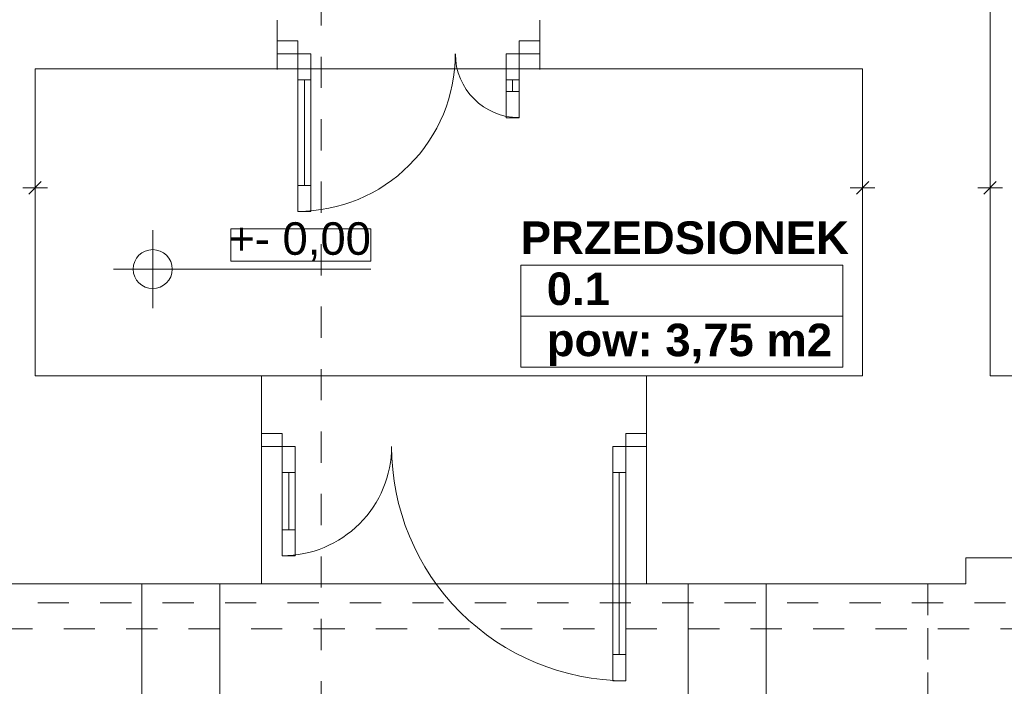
# Model space of a CAD drawing. Header units: millimetres. Extents: x 178516 to 426772, y -178579 to -115871.
# Tile 19 of 256: x 221578 to 225362, y -139913 to -137351. Entities that reach past the tile are written whole.
import ezdxf
from ezdxf.enums import TextEntityAlignment as Align

# ---------------------------------------------------------------- set-up
doc = ezdxf.new("R2010")
doc.units = ezdxf.units.MM
doc.header["$MEASUREMENT"] = 0
doc.linetypes.add('Krawędzie ukryte', pattern=[170, 120, -50])
doc.linetypes.add('Przerywana', pattern=[240, 120, -120])
doc.layers.get('0').update_dxf_attribs({"color": 252, "lineweight": 5})
for name, color, linetype, lineweight in [('840-G Znaczniki ogólne_Nr_pióra__3', 252, 'Continuous', 5), ('Nowe_! NAZWY POM', 252, 'Continuous', 5), ('Nowe_! NAZWY POM_Nr_pióra__19', 252, 'Continuous', 5), ('Nowe_220-A Ściany_Nr_pióra__41', 252, 'Continuous', 5), ('Nowe_299-A Wymiary Opisy_Nr_pióra__29', 252, 'Continuous', 5), ('Nowe_299-A Wymiary Opisy_Nr_pióra__73', 252, 'Continuous', 5), ('Nowe_Drzwi ARCHICAD_Nr_pióra__63', 252, 'Continuous', 5), ('Nowe_Metryczki pomieszczeń ARCHICADa_Nr_pióra__13', 252, 'Continuous', 5), ('Nowe_Nowe_220(1)-A Ściany zewnętrzne_Nr_pióra__103', 252, 'Continuous', 5), ('Nowe_Nowe_220(1)-A Ściany zewnętrzne_Nr_pióra__23', 252, 'Continuous', 5), ('Nowe_Nowe_220(1)-A Ściany zewnętrzne_Nr_pióra__57', 252, 'Continuous', 5), ('Nowe_Nowe_220(1)-A Ściany zewnętrzne_Nr_pióra__64', 252, 'Continuous', 5)]:
    doc.layers.add(name, color=color, linetype=linetype, lineweight=lineweight)
doc.styles.add('GENERATED_STYLE_2', font='arialbd.ttf')
doc.styles.add('GENERATED_STYLE_4', font='arial.ttf')

# ---------------------------------------------------------------- blocks, each defined once
blk = doc.blocks.new('PRZEDSIONEK_0.1_38', base_point=(224122.3, -138392.3))
at = {"layer": 'Nowe_Metryczki pomieszczeń ARCHICADa_Nr_pióra__13', "color": 7, "linetype": 'Continuous', "lineweight": 13}
for p, q in [((223503.4, -138294.1), (223503.4, -138686.9)), ((223503.4, -138294.1), (224741.2, -138294.1)), ((224741.2, -138294.1), (224741.2, -138686.9)), ((223503.4, -138490.5), (224741.2, -138490.5)), ((223503.4, -138686.9), (224741.2, -138686.9))]:
    blk.add_line(p, q, dxfattribs=at)
at = {"layer": 'Nowe_Metryczki pomieszczeń ARCHICADa_Nr_pióra__13', "color": 7, "lineweight": 13, "style": 'GENERATED_STYLE_2'}
for tag, p in [('ROOM_NAME', (223503.4, -138126.2)), ('ROOM_NUMBER', (223603.4, -138322.6)), ('ROOM_CALC_AREA', (223603.4, -138519.1))]:
    blk.add_attdef(tag, text='', height=125, dxfattribs=at).set_placement(p, align=Align.TOP_LEFT)
blk = doc.blocks.new('podkład 20251118')
at = {"color": 252, "linetype": 'Continuous', "lineweight": 5}
for p, q in [((221637, -137997.2), (221589.5, -137997.2)), ((221613.2, -138021), (221660.7, -137973.5)), ((221660.7, -137973.5), (221613.2, -138021)), ((221637, -137997.2), (221684.5, -137997.2)), ((224817, -137997.2), (224769.5, -137997.2)), ((224793.2, -138021), (224840.7, -137973.5)), ((224840.7, -137973.5), (224793.2, -138021)), ((224817, -137997.2), (224864.5, -137997.2)), ((225307, -137997.2), (225259.5, -137997.2)), ((225283.2, -138021), (225330.7, -137973.5)), ((225330.7, -137973.5), (225283.2, -138021)), ((225307, -137997.2), (225354.5, -137997.2))]:
    blk.add_line(p, q, dxfattribs=at)
at = {"color": 252, "lineweight": 5}
for p, q in [((222927.2, -138154.6), (222388.9, -138154.6)), ((222388.9, -138154.6), (222388.9, -138279.6)), ((222927.2, -138279.6), (222927.2, -138154.6)), ((222388.9, -138279.6), (222927.2, -138279.6))]:
    blk.add_line(p, q, dxfattribs=at)
at = {"layer": '840-G Znaczniki ogólne_Nr_pióra__3', "color": 252, "linetype": 'Przerywana', "lineweight": 5}
blk.add_line((222737, -121893.5), (222737, -143583.5), dxfattribs=at)
at = {"layer": 'Nowe_! NAZWY POM_Nr_pióra__19', "color": 252, "linetype": 'Continuous', "lineweight": 5}
for p, q in [((225307, -137219.5), (225307, -138719.5)), ((224817, -137539.5), (221637, -137539.5)), ((221637, -137539.5), (221637, -138719.5)), ((224817, -138719.5), (224817, -137539.5)), ((221637, -138719.5), (224817, -138719.5)), ((225307, -138719.5), (227776.2, -138719.5))]:
    blk.add_line(p, q, dxfattribs=at)
at = {"layer": 'Nowe_220-A Ściany_Nr_pióra__41', "color": 252, "linetype": 'Continuous', "lineweight": 5}
for p, q in [((222567, -137432.6), (222567, -137352.6)), ((223577, -137432.6), (223577, -137352.6)), ((222567, -137482.6), (222567, -137432.6)), ((223577, -137482.6), (223577, -137432.6)), ((222567, -137542.6), (222567, -137482.6)), ((223577, -137542.6), (223577, -137482.6)), ((222507, -138941.1), (222507, -138866.1)), ((223987, -138941.1), (223987, -138866.1)), ((222507, -138991.1), (222507, -138941.1)), ((223987, -138991.1), (223987, -138941.1))]:
    blk.add_line(p, q, dxfattribs=at)
at = {"layer": 'Nowe_299-A Wymiary Opisy_Nr_pióra__73', "color": 252, "linetype": 'Continuous', "lineweight": 5}
for p, q in [((222088.9, -138459.6), (222088.9, -138159.6)), ((221938.9, -138309.6), (222238.9, -138309.6)), ((222238.9, -138309.6), (222927.2, -138309.6))]:
    blk.add_line(p, q, dxfattribs=at)
blk.add_circle((222088.9, -138309.6), 75, dxfattribs=at)
at = {"layer": 'Nowe_Drzwi ARCHICAD_Nr_pióra__63', "color": 252, "linetype": 'Continuous', "lineweight": 5}
for p, q in [((222567, -137432.6), (222567, -137352.6)), ((223577, -137432.6), (223577, -137352.6)), ((222567, -137432.6), (222567, -137482.6)), ((222647, -137432.6), (222567, -137432.6)), ((222567, -137482.6), (222567, -137432.6)), ((222567, -137482.6), (222567, -137432.6)), ((222647, -137482.6), (222647, -137432.6)), ((223497, -137432.6), (223497, -137482.6)), ((223577, -137432.6), (223497, -137432.6)), ((223577, -137482.6), (223577, -137432.6)), ((223577, -137482.6), (223577, -137432.6)), ((223577, -137482.6), (223577, -137432.6)), ((222567, -137482.6), (222647, -137482.6)), ((222567, -137542.6), (222567, -137482.6)), ((222647, -137582.6), (222647, -137482.6)), ((222647, -137482.6), (222697, -137482.6)), ((222697, -137482.6), (222697, -137582.6)), ((223447, -137482.6), (223447, -137582.6)), ((223497, -137482.6), (223447, -137482.6)), ((223497, -137482.6), (223577, -137482.6)), ((223497, -137582.6), (223497, -137482.6)), ((223577, -137542.6), (223577, -137482.6)), ((222647, -137582.6), (222672, -137582.6)), ((222647, -137987.6), (222647, -137582.6)), ((222697, -137582.6), (222647, -137582.6)), ((222672, -137582.6), (222672, -137987.6)), ((222672, -137582.6), (222697, -137582.6)), ((222672, -137987.6), (222672, -137582.6)), ((222672, -137987.6), (222672, -137582.6)), ((222697, -137582.6), (222697, -137987.6)), ((223472, -137582.6), (223447, -137582.6)), ((223447, -137582.6), (223447, -137627.6)), ((223447, -137582.6), (223497, -137582.6)), ((223497, -137582.6), (223472, -137582.6)), ((223472, -137582.6), (223472, -137627.6)), ((223472, -137627.6), (223472, -137582.6)), ((223472, -137627.6), (223472, -137582.6)), ((223497, -137627.6), (223497, -137582.6)), ((223447, -137627.6), (223472, -137627.6)), ((223497, -137627.6), (223447, -137627.6)), ((223447, -137627.6), (223447, -137727.6)), ((223472, -137627.6), (223497, -137627.6)), ((223497, -137727.6), (223497, -137627.6)), ((223447, -137727.6), (223497, -137727.6)), ((222672, -137987.6), (222647, -137987.6)), ((222647, -138087.6), (222647, -137987.6)), ((222647, -137987.6), (222697, -137987.6)), ((222697, -137987.6), (222672, -137987.6)), ((222697, -137987.6), (222697, -138087.6)), ((222697, -138087.6), (222647, -138087.6)), ((222507, -138941.1), (222507, -138866.1)), ((223987, -138941.1), (223987, -138866.1)), ((222507, -138991.1), (222507, -138941.1)), ((222507, -138941.1), (222587, -138941.1)), ((222507, -138991.1), (222507, -138941.1)), ((222507, -138991.1), (222507, -138941.1)), ((222587, -138941.1), (222587, -138991.1)), ((223907, -138991.1), (223907, -138941.1)), ((223907, -138941.1), (223987, -138941.1)), ((223987, -138941.1), (223987, -138991.1)), ((223987, -138991.1), (223987, -138941.1)), ((223987, -138991.1), (223987, -138941.1)), ((222587, -138991.1), (222507, -138991.1)), ((222587, -139091.1), (222587, -138991.1)), ((222587, -138991.1), (222637, -138991.1)), ((222637, -138991.1), (222637, -139091.1)), ((223857, -138991.1), (223857, -139091.1)), ((223907, -138991.1), (223857, -138991.1)), ((223987, -138991.1), (223907, -138991.1)), ((223907, -139091.1), (223907, -138991.1)), ((222587, -139311.1), (222587, -139091.1)), ((222587, -139091.1), (222612, -139091.1)), ((222637, -139091.1), (222587, -139091.1)), ((222612, -139091.1), (222612, -139311.1)), ((222612, -139311.1), (222612, -139091.1)), ((222612, -139091.1), (222637, -139091.1)), ((222612, -139311.1), (222612, -139091.1)), ((222637, -139091.1), (222637, -139311.1)), ((223857, -139091.1), (223857, -139791.1)), ((223882, -139091.1), (223857, -139091.1)), ((223857, -139091.1), (223907, -139091.1)), ((223882, -139091.1), (223882, -139791.1)), ((223907, -139091.1), (223882, -139091.1)), ((223882, -139791.1), (223882, -139091.1)), ((223882, -139791.1), (223882, -139091.1)), ((223907, -139791.1), (223907, -139091.1)), ((222612, -139311.1), (222587, -139311.1)), ((222587, -139411.1), (222587, -139311.1)), ((222587, -139311.1), (222637, -139311.1)), ((222637, -139311.1), (222612, -139311.1)), ((222637, -139311.1), (222637, -139411.1)), ((222637, -139411.1), (222587, -139411.1)), ((223857, -139791.1), (223882, -139791.1)), ((223907, -139791.1), (223857, -139791.1)), ((223857, -139791.1), (223857, -139891.1)), ((223882, -139791.1), (223907, -139791.1)), ((223907, -139891.1), (223907, -139791.1)), ((223857, -139891.1), (223907, -139891.1))]:
    blk.add_line(p, q, dxfattribs=at)
for centre, major_axis, start_param, end_param in [((222647, -137482.6), (-427.8, 427.8), 2.356194, 3.926991), ((223497, -137482.6), (-173.2, 173.2), 0.785398, 2.356194)]:
    blk.add_ellipse(centre, major_axis=major_axis, ratio=1, start_param=start_param, end_param=end_param, dxfattribs=at)
at = {"layer": 'Nowe_Drzwi ARCHICAD_Nr_pióra__63', "color": 252, "linetype": 'Continuous', "lineweight": 5, "extrusion": (0, 0, -1)}
for centre, major_axis in [((222587, -138991.1), (-297, 297)), ((223907, -138991.1), (636.4, 636.4))]:
    blk.add_ellipse(centre, major_axis=major_axis, ratio=1, start_param=2.356194, end_param=3.926991, dxfattribs=at)
at = {"layer": 'Nowe_Nowe_220(1)-A Ściany zewnętrzne_Nr_pióra__103', "color": 252, "linetype": 'Przerywana', "lineweight": 5}
for p, q in [((234007, -139592.2), (212537, -139592.2)), ((234107, -139692.2), (212437, -139692.2))]:
    blk.add_line(p, q, dxfattribs=at)
at = {"layer": 'Nowe_Nowe_220(1)-A Ściany zewnętrzne_Nr_pióra__23', "color": 252, "linetype": 'Continuous', "lineweight": 5}
blk.add_line((224307, -139519.5), (222507, -139519.5), dxfattribs=at)
blk.add_line((224307, -139519.5), (222507, -139519.5), dxfattribs=at)
at = {"layer": 'Nowe_Nowe_220(1)-A Ściany zewnętrzne_Nr_pióra__57', "color": 252, "linetype": 'Continuous', "lineweight": 5}
for p, q in [((225307, -138719.5), (225307, -133449.5)), ((221637, -138719.5), (221637, -137539.5)), ((221637, -137539.5), (224817, -137539.5)), ((224817, -138719.5), (224817, -137539.5)), ((221637, -138719.5), (224817, -138719.5)), ((222507, -139519.5), (222507, -138719.5)), ((223987, -139519.5), (223987, -138719.5)), ((225307, -138719.5), (229917, -138719.5)), ((225214.3, -139419.5), (233137, -139419.5)), ((225214.3, -139519.5), (225214.3, -139419.5)), ((221071.3, -139519.5), (225214.3, -139519.5))]:
    blk.add_line(p, q, dxfattribs=at)
at = {"layer": 'Nowe_Nowe_220(1)-A Ściany zewnętrzne_Nr_pióra__64', "color": 252, "linetype": 'Continuous', "lineweight": 5}
for p, q in [((222047, -139519.5), (222047, -140769.5)), ((222347, -139519.5), (222347, -140469.5)), ((224147, -140469.5), (224147, -139519.5)), ((224447, -140769.5), (224447, -139519.5))]:
    blk.add_line(p, q, dxfattribs=at)
at = {"layer": 'Nowe_Nowe_220(1)-A Ściany zewnętrzne_Nr_pióra__64', "color": 252, "linetype": 'Krawędzie ukryte', "lineweight": 5}
blk.add_line((225068.5, -139519.5), (225068.5, -140568.8), dxfattribs=at)
at = {"layer": 'Nowe_! NAZWY POM', "color": 7, "linetype": 'Continuous', "lineweight": 13}
blk.add_blockref('PRZEDSIONEK_0.1_38', (224122.3, -138392.3), dxfattribs=at).add_auto_attribs({'ROOM_NAME': 'PRZEDSIONEK', 'ROOM_NUMBER': '0.1', 'ROOM_CALC_AREA': 'pow: 3,75 m2'})
at = {"layer": 'Nowe_299-A Wymiary Opisy_Nr_pióra__29', "color": 252, "lineweight": 5, "style": 'GENERATED_STYLE_4'}
blk.add_text('+- 0,00', height=125, dxfattribs=at).set_placement((222379.2, -138254.6))

msp = doc.modelspace()

# ---------------------------------------------------------------- block references
msp.add_blockref('podkład 20251118', (0, 0))

doc.saveas('drawing.dxf')
